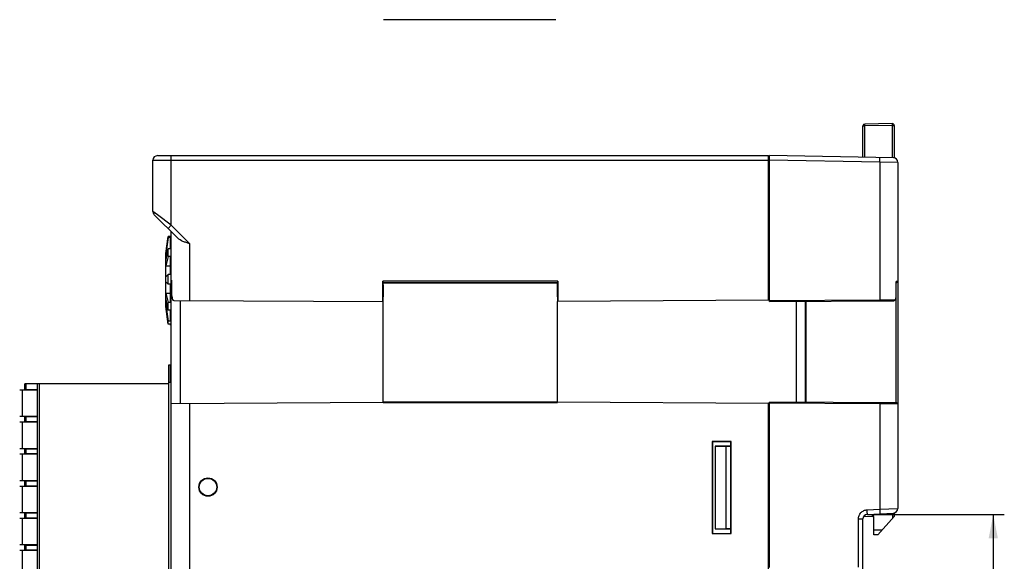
# Model space of a CAD drawing. Header units: millimetres. Extents: x 0 to 420, y 0 to 297.
# Tile 54 of 72: x 189 to 296, y 83 to 142. Entities that reach past the tile are written whole.
import ezdxf

# ---------------------------------------------------------------- set-up
doc = ezdxf.new("R2010")
doc.units = ezdxf.units.MM
doc.header["$LTSCALE"] = 23.1
doc.layers.get('0').update_dxf_attribs({"linetype": 'CONTINUOUS'})
for name, color, linetype in [('000', 7, 'CONTINUOUS'), ('02___PRT_ALL_AXES', 7, 'CONTINUOUS'), ('03___PRT_ALL_CURVES', 7, 'CONTINUOUS')]:
    doc.layers.add(name, color=color, linetype=linetype)
doc.styles.get("Standard").update_dxf_attribs({"font": 'txt', "width": 0.6})
doc.dimstyles.new('DIMSTYLE_2', dxfattribs={"dimtxt": 4, "dimasz": 2.6, "dimexe": 1.2, "dimexo": 0.1, "dimgap": 1, "dimtad": 1, "dimdec": 0, "dimzin": 0, "dimdsep": 46, "dimtxsty": 'Standard', "dimblk": '_FILLED', "dimblk1": '_FILLED', "dimblk2": '_FILLED', "dimcen": 0.09, "dimazin": 0, "dimtp": 0.01, "dimtm": 0.01, "dimtfac": 1, "dimtdec": 0, "dimtofl": 0, "dimtmove": 0, "dimatfit": 3, "dimldrblk": '_FILLED', "dimfxl": 1, "dimtolj": 1, "dimtzin": 0, "dimarcsym": 0})

# ---------------------------------------------------------------- blocks, each defined once
blk = doc.blocks.new('_FILLED')
at = {"color": 0, "linetype": 'ByBlock'}
blk.add_solid([(0, 0), (-1, 0.192), (-1, -0.192)], dxfattribs=at)
blk = doc.blocks.new('*D7')
at = {"color": 2, "linetype": 'Continuous', "transparency": 16777216}
for p, q in [((281.2, 87.72), (296.03, 87.72)), ((294.83, 87.72), (294.83, 69.95)), ((294.83, 52.17), (294.83, 69.95)), ((281.2, 52.17), (296.03, 52.17))]:
    blk.add_line(p, q, dxfattribs=at)
at = {"color": 2, "linetype": 'Continuous', "transparency": 16777216, "xscale": 2.6, "yscale": 2.6, "zscale": 2.6}
for p, rotation in [((294.83, 87.72), 90), ((294.83, 52.17), 270)]:
    blk.add_blockref('_FILLED', p, dxfattribs=dict(at, rotation=rotation))
at = {"color": 2, "linetype": 'Continuous', "transparency": 16777216, "insert": (289.83, 69.95), "char_height": 4, "width": 4.8, "attachment_point": 2, "rotation": 90, "line_spacing_factor": 0.9}
blk.add_mtext('35', dxfattribs=at)

msp = doc.modelspace()

# ---------------------------------------------------------------- linework, layer by layer
at = {"color": 7, "linetype": 'Continuous'}
for p, q in [((247.155, 141.678), (228.372, 141.678)), ((228.372, 141.678), (228.372, 141.678)), ((280.629, 126.671), (280.629, 130.098)), ((280.629, 130.098), (280.825, 130.098)), ((283.825, 130.351), (280.825, 130.298)), ((283.825, 130.151), (280.825, 130.098)), ((280.825, 126.668), (280.825, 130.098)), ((283.825, 130.151), (283.825, 126.615)), ((283.825, 130.151), (284.029, 130.151)), ((284.029, 130.151), (284.029, 126.603)), ((203.729, 126.849), (270.329, 126.849)), ((205.229, 119.256), (205.229, 126.849)), ((270.329, 111.07), (270.329, 126.849)), ((270.429, 110.949), (270.429, 126.849)), ((283.937, 126.613), (270.429, 126.849)), ((203.229, 120.756), (203.229, 126.349)), ((203.229, 126.349), (270.329, 126.349)), ((270.329, 125.649), (270.429, 125.649)), ((282.463, 126.139), (270.429, 126.349)), ((282.463, 126.139), (282.463, 111.112)), ((284.429, 126.113), (282.463, 126.139)), ((284.429, 126.113), (284.429, 88.373)), ((270.329, 124.869), (270.429, 124.87)), ((270.329, 122.869), (270.429, 122.87)), ((203.712, 120.393), (203.229, 120.756)), ((205.906, 117.872), (203.375, 120.403)), ((205.229, 119.256), (203.712, 120.393)), ((270.429, 121.249), (270.329, 121.249)), ((204.875, 118.903), (205.229, 119.256)), ((207.229, 117.256), (205.229, 119.256)), ((205.229, 81.574), (205.229, 118.549)), ((204.629, 116.168), (204.879, 118.048)), ((204.879, 117.917), (204.629, 116.09)), ((204.879, 117.917), (204.879, 118.048)), ((205.229, 118.048), (204.879, 118.048)), ((205.129, 117.917), (204.879, 117.917)), ((205.129, 116.695), (205.129, 117.917)), ((207.229, 117.256), (207.229, 111.06)), ((204.629, 115.357), (204.879, 116.695)), ((204.629, 110.349), (204.629, 116.168)), ((204.629, 116.09), (204.766, 116.09)), ((204.879, 115.849), (204.879, 116.695)), ((205.129, 116.695), (204.879, 116.695)), ((204.879, 115.849), (204.629, 114.849)), ((204.629, 114.849), (205.129, 114.849)), ((205.129, 115.849), (204.879, 115.849)), ((205.129, 113.872), (205.129, 115.849)), ((204.629, 113.663), (204.879, 113.872)), ((204.879, 112.827), (204.879, 113.872)), ((205.129, 113.872), (204.879, 113.872)), ((270.329, 114.729), (270.429, 114.729)), ((204.879, 112.827), (204.629, 113.036)), ((205.129, 112.827), (204.879, 112.827)), ((205.129, 110.849), (205.129, 112.827)), ((205.25, 113.269), (205.229, 113.269)), ((205.255, 113.239), (205.25, 113.269)), ((205.298, 111.57), (205.298, 112.902)), ((228.29, 110.949), (228.29, 113.166)), ((247.348, 113.166), (228.29, 113.166)), ((247.346, 112.966), (228.295, 112.966)), ((228.326, 112.749), (228.326, 111.449)), ((247.329, 112.949), (228.329, 112.949)), ((228.329, 112.749), (228.329, 111.449)), ((247.329, 111.449), (247.329, 112.949)), ((247.348, 113.166), (247.348, 110.949)), ((284.251, 111.521), (284.251, 113.121)), ((284.261, 113.121), (284.251, 113.121)), ((284.26, 111.521), (284.26, 113.081)), ((284.329, 113.022), (284.26, 113.022)), ((284.29, 113.121), (284.261, 113.121)), ((284.429, 113.122), (284.29, 113.121)), ((204.629, 111.849), (204.879, 110.849)), ((204.629, 111.849), (205.129, 111.849)), ((204.879, 110.004), (204.629, 111.342)), ((204.629, 110.609), (204.879, 108.781)), ((204.629, 110.609), (204.766, 110.609)), ((204.879, 110.004), (204.879, 110.849)), ((205.129, 110.849), (204.879, 110.849)), ((205.508, 111.069), (228.315, 110.949)), ((206.223, 99.833), (206.223, 111.065)), ((228.329, 99.931), (228.329, 110.949)), ((247.329, 99.931), (247.329, 110.949)), ((270.329, 111.07), (247.348, 110.949)), ((270.429, 111.049), (282.463, 111.112)), ((270.429, 110.949), (283.918, 111.02)), ((273.329, 110.964), (273.329, 99.934)), ((274.329, 110.97), (274.329, 99.929)), ((274.429, 99.928), (274.429, 110.97)), ((282.463, 111.112), (282.748, 111.114)), ((282.748, 111.114), (283.662, 111.118)), ((283.662, 111.118), (283.919, 111.119)), ((283.919, 111.119), (283.996, 111.12)), ((284.23, 99.877), (284.23, 111.289)), ((284.251, 111.521), (284.26, 111.521)), ((204.879, 108.458), (204.629, 110.415)), ((204.637, 110.349), (204.629, 110.349)), ((205.129, 110.004), (204.879, 110.004)), ((205.129, 108.781), (205.129, 110.004)), ((204.879, 108.458), (204.879, 108.781)), ((205.129, 108.781), (204.879, 108.781)), ((205.129, 108.458), (204.879, 108.458)), ((205.129, 108.349), (205.129, 108.458)), ((205.229, 108.349), (205.129, 108.349)), ((204.954, 102.099), (204.954, 104.049)), ((204.954, 104.049), (205.229, 104.049)), ((205.104, 104.049), (205.104, 102.099)), ((204.929, 102.099), (204.929, 62.599)), ((205.229, 102.099), (204.929, 102.099)), ((190.629, 101.274), (188.703, 101.274)), ((188.974, 101.274), (188.974, 98.424)), ((189.279, 101.349), (189.279, 101.949)), ((204.929, 101.949), (189.279, 101.949)), ((189.279, 101.349), (190.629, 101.349)), ((189.364, 101.949), (189.364, 101.349)), ((190.629, 62.749), (190.629, 101.949)), ((190.829, 101.949), (190.829, 62.749)), ((205.229, 99.828), (228.329, 99.949)), ((207.229, 99.839), (207.229, 81.521)), ((247.329, 99.949), (228.329, 99.949)), ((228.329, 99.931), (247.329, 99.931)), ((270.329, 99.829), (247.329, 99.949)), ((270.329, 81.461), (270.329, 99.829)), ((284.329, 99.876), (270.44, 99.949)), ((282.463, 99.786), (270.441, 99.849)), ((270.441, 81.949), (270.441, 99.849)), ((282.463, 99.786), (282.463, 88.296)), ((282.708, 99.785), (282.463, 99.786)), ((284.111, 99.778), (282.708, 99.785)), ((284.251, 99.777), (284.111, 99.778)), ((284.429, 99.776), (284.251, 99.777)), ((188.703, 98.424), (190.629, 98.424)), ((190.629, 97.774), (188.703, 97.774)), ((188.974, 97.774), (188.974, 94.924)), ((189.279, 97.849), (189.279, 98.349)), ((190.629, 98.349), (189.279, 98.349)), ((189.279, 97.849), (190.629, 97.849)), ((189.364, 98.349), (189.364, 97.849)), ((270.329, 98.169), (270.429, 98.17)), ((270.429, 97.43), (270.329, 97.43)), ((266.251, 95.672), (264.206, 95.672)), ((264.206, 95.672), (264.206, 85.627)), ((264.206, 95.672), (264.228, 95.649)), ((266.229, 95.649), (264.228, 95.649)), ((264.228, 95.649), (264.228, 85.649)), ((266.251, 95.672), (266.229, 95.649)), ((266.229, 85.649), (266.229, 95.649)), ((266.251, 85.627), (266.251, 95.672)), ((188.703, 94.924), (190.629, 94.924)), ((189.279, 94.349), (189.279, 94.849)), ((190.629, 94.849), (189.279, 94.849)), ((189.364, 94.849), (189.364, 94.349)), ((266.229, 95.149), (264.529, 95.149)), ((264.529, 95.149), (265.729, 95.128)), ((264.529, 95.149), (264.529, 86.149)), ((266.208, 95.128), (265.729, 95.128)), ((265.729, 86.17), (265.729, 95.128)), ((266.229, 95.149), (266.208, 95.128)), ((266.208, 86.17), (266.208, 95.128)), ((266.229, 86.149), (266.229, 95.149)), ((190.629, 94.274), (188.703, 94.274)), ((188.974, 94.274), (188.974, 91.424)), ((189.279, 94.349), (190.629, 94.349)), ((188.703, 91.424), (190.629, 91.424)), ((189.279, 90.849), (189.279, 91.349)), ((190.629, 91.349), (189.279, 91.349)), ((189.364, 91.349), (189.364, 90.849)), ((190.629, 90.774), (188.703, 90.774)), ((188.974, 90.774), (188.974, 87.924)), ((189.279, 90.849), (190.629, 90.849)), ((281.085, 88.223), (282.463, 88.296)), ((282.463, 88.296), (284.429, 88.373)), ((188.703, 87.924), (190.629, 87.924)), ((190.629, 87.274), (188.703, 87.274)), ((188.974, 87.274), (188.974, 84.424)), ((189.279, 87.349), (189.279, 87.849)), ((190.629, 87.849), (189.279, 87.849)), ((189.279, 87.349), (190.629, 87.349)), ((189.364, 87.849), (189.364, 87.349)), ((280.137, 87.225), (280.629, 87.225)), ((280.137, 81.983), (280.137, 87.225)), ((280.629, 52.674), (280.629, 87.225)), ((280.822, 87.539), (281.829, 87.504)), ((281.102, 87.724), (283.955, 87.874)), ((281.829, 87.762), (281.829, 87.711)), ((281.829, 85.504), (281.829, 87.504)), ((284.029, 87.504), (282.235, 85.511)), ((283.832, 87.867), (283.832, 87.286)), ((284.029, 87.884), (284.029, 87.504)), ((264.529, 86.149), (265.729, 86.17)), ((264.529, 86.149), (266.229, 86.149)), ((265.729, 86.17), (266.208, 86.17)), ((266.229, 86.149), (266.208, 86.17)), ((282.692, 86.019), (281.829, 86.004)), ((264.206, 85.627), (264.228, 85.649)), ((264.206, 85.627), (266.251, 85.627)), ((264.228, 85.649), (266.229, 85.649)), ((266.251, 85.627), (266.229, 85.649)), ((282.235, 85.511), (281.829, 85.504)), ((188.703, 84.424), (190.629, 84.424)), ((190.629, 83.774), (188.703, 83.774)), ((188.974, 83.774), (188.974, 80.924)), ((189.279, 83.849), (189.279, 84.349)), ((190.629, 84.349), (189.279, 84.349)), ((189.279, 83.849), (190.629, 83.849)), ((189.364, 84.349), (189.364, 83.849)), ((270.429, 83.868), (270.329, 83.869)), ((270.434, 83.249), (270.329, 83.249)), ((270.434, 83.229), (270.329, 83.229))]:
    msp.add_line(p, q, dxfattribs=at)
for points in [[(283.918, 111.02), (283.952, 111.022), (284.006, 111.032), (284.055, 111.052), (284.099, 111.079)], [(284.099, 111.079), (284.137, 111.114), (284.169, 111.155), (284.196, 111.2), (284.218, 111.251), (284.235, 111.306), (284.247, 111.363)], [(284.247, 111.363), (284.255, 111.421), (284.26, 111.48), (284.26, 111.521)]]:
    msp.add_lwpolyline(points, dxfattribs=at)
for radius in [1, 0.948]:
    msp.add_circle((209.229, 90.699), radius, dxfattribs=at)
for centre, radius, start, end in [((280.829, 130.098), 0.2, 91, 180), ((283.829, 130.151), 0.2, 0, 91), ((203.729, 126.349), 0.5, 90, 180), ((283.929, 126.113), 0.5, 0, 89), ((203.729, 120.756), 0.5, 180.00001, 225), ((205.429, 113.269), 0.2, 180, 217.50736), ((205.446, 113.269), 0.196, 180.07004, 197.98445), ((204.395, 112.901), 0.903, 0.02315, 2.05198), ((284.329, 113.122), 0.1, 270.3, 360), ((284.329, 99.776), 0.1, 0, 89.7), ((283.929, 88.373), 0.5, 273, 360), ((281.129, 87.225), 0.5, 93, 180), ((280.829, 87.739), 0.2, 247.76407, 268), ((281.629, 87.711), 0.2, 268, 360)]:
    msp.add_arc(centre, radius, start, end, dxfattribs=at)
for centre, major_axis, ratio, start_param, end_param in [((228.295, 113.166), (0, 0.2), 0.0226932, -4.712389, -3.1468286), ((247.346, 113.166), (0, 0.2), 0.0122179, -3.1363567, -1.5707963), ((228.315, 111.449), (0, 0.5), 0.0226959, 3.1414737, 4.7122427), ((247.335, 111.449), (0, 0.5), 0.0122187, -4.7122976, -3.1415287), ((270.44, 99.849), (0, 0.1), 0.0087267, 4.7124347, 6.2831396)]:
    msp.add_ellipse(centre, major_axis=major_axis, ratio=ratio, start_param=start_param, end_param=end_param, dxfattribs=at)
for points, knots in [([(280.825, 130.098), (280.825, 130.111), (280.824, 130.137), (280.824, 130.174), (280.824, 130.208), (280.824, 130.238), (280.824, 130.26), (280.824, 130.274), (280.824, 130.282), (280.824, 130.289), (280.824, 130.294), (280.825, 130.296), (280.825, 130.298), (280.825, 130.298)], [0, 0, 0, 0, 0.1945885, 0.3824831, 0.5553439, 0.7067332, 0.8309634, 0.8814417, 0.9234433, 0.9564911, 0.9803511, 0.9948644, 1, 1, 1, 1]), ([(283.825, 130.351), (283.825, 130.351), (283.825, 130.349), (283.824, 130.346), (283.824, 130.341), (283.824, 130.335), (283.824, 130.326), (283.824, 130.312), (283.824, 130.29), (283.824, 130.26), (283.824, 130.226), (283.824, 130.189), (283.825, 130.164), (283.825, 130.151)], [0, 0, 0, 0, 0.0051366, 0.0196525, 0.0435155, 0.0765653, 0.1185704, 0.1690557, 0.2933066, 0.4447261, 0.6175845, 0.8054344, 1, 1, 1, 1]), ([(282.463, 126.139), (282.464, 126.172), (282.465, 126.235), (282.466, 126.328), (282.467, 126.413), (282.467, 126.488), (282.467, 126.543), (282.467, 126.579), (282.466, 126.6), (282.466, 126.616), (282.465, 126.629), (282.464, 126.634), (282.464, 126.639), (282.463, 126.639)], [0, 0, 0, 0, 0.1945885, 0.3824831, 0.5553439, 0.7067332, 0.8309634, 0.8814417, 0.9234433, 0.9564911, 0.9803511, 0.9948644, 1, 1, 1, 1]), ([(207.229, 117.256), (207.103, 117.293), (206.855, 117.366), (206.394, 117.527), (206.07, 117.708), (205.906, 117.872)], [0, 0, 0, 0, 0.2671911, 0.5260301, 1, 1, 1, 1]), ([(205.297, 112.934), (205.296, 112.948), (205.293, 113), (205.287, 113.052), (205.28, 113.09)], [0, 0, 0, 0, 0.2683144, 1, 1, 1, 1]), ([(228.326, 112.749), (228.326, 112.776), (228.327, 112.825), (228.327, 112.888), (228.329, 112.931), (228.33, 112.951), (228.331, 112.957)], [0, 0, 0, 0, 0.3852021, 0.7052522, 0.9110689, 1, 1, 1, 1]), ([(205.298, 111.57), (205.298, 111.503), (205.304, 111.38), (205.334, 111.219), (205.391, 111.113), (205.457, 111.074), (205.491, 111.069), (205.508, 111.069)], [0, 0, 0, 0, 0.3371771, 0.6214997, 0.8290218, 0.9148744, 1, 1, 1, 1]), ([(282.463, 111.112), (282.464, 111.099), (282.464, 111.076), (282.464, 111.048), (282.463, 111.03), (282.463, 111.02), (282.462, 111.016), (282.463, 111.012), (282.462, 111.012)], [0, 0, 0, 0, 0.3820081, 0.7068824, 0.8311577, 0.9233571, 0.9802931, 1, 1, 1, 1]), ([(283.996, 111.12), (283.996, 111.095), (283.984, 111.047), (283.939, 111.02), (283.918, 111.02)], [0, 0, 0, 0, 0.5425338, 1, 1, 1, 1]), ([(284.043, 111.124), (284.076, 111.131), (284.145, 111.164), (284.187, 111.227), (284.203, 111.263)], [0, 0, 0, 0, 0.4632065, 1, 1, 1, 1]), ([(284.203, 111.263), (284.212, 111.281), (284.242, 111.364), (284.251, 111.453), (284.251, 111.521)], [0, 0, 0, 0, 0.2238121, 1, 1, 1, 1]), ([(282.463, 99.786), (282.464, 99.799), (282.464, 99.822), (282.464, 99.85), (282.463, 99.868), (282.463, 99.878), (282.462, 99.882), (282.463, 99.886), (282.462, 99.886)], [0, 0, 0, 0, 0.3820075, 0.7068812, 0.8311567, 0.9233564, 0.9802929, 1, 1, 1, 1]), ([(280.137, 87.225), (280.137, 87.351), (280.186, 87.605), (280.394, 87.93), (280.708, 88.155), (280.959, 88.217), (281.085, 88.223)], [0, 0, 0, 0, 0.2500503, 0.5000258, 0.7499888, 1, 1, 1, 1]), ([(281.102, 87.724), (281.103, 87.724), (281.103, 87.729), (281.104, 87.735), (281.104, 87.747), (281.104, 87.764), (281.103, 87.785), (281.103, 87.821), (281.101, 87.875), (281.098, 87.95), (281.094, 88.035), (281.09, 88.127), (281.087, 88.191), (281.085, 88.223)], [0, 0, 0, 0, 0.0051342, 0.019645, 0.0435012, 0.076544, 0.1185397, 0.1690116, 0.2932292, 0.4446098, 0.6174705, 0.8053787, 1, 1, 1, 1]), ([(282.463, 88.296), (282.465, 88.263), (282.468, 88.2), (282.473, 88.107), (282.476, 88.022), (282.479, 87.947), (282.481, 87.893), (282.482, 87.857), (282.482, 87.836), (282.482, 87.82), (282.483, 87.807), (282.481, 87.801), (282.482, 87.796), (282.481, 87.796)], [0, 0, 0, 0, 0.1946214, 0.3825297, 0.5553905, 0.7067711, 0.8309886, 0.8814604, 0.9234561, 0.9564989, 0.980355, 0.9948658, 1, 1, 1, 1]), ([(280.822, 87.539), (280.821, 87.539), (280.822, 87.542), (280.821, 87.545), (280.821, 87.552), (280.821, 87.56), (280.821, 87.572), (280.821, 87.591), (280.821, 87.607), (280.821, 87.618)], [0, 0, 0, 0, 0.0164824, 0.0647307, 0.1445679, 0.2556808, 0.3976752, 0.5697261, 1, 1, 1, 1]), ([(281.622, 87.751), (281.622, 87.734), (281.621, 87.7), (281.621, 87.653), (281.621, 87.612), (281.621, 87.578), (281.621, 87.553), (281.621, 87.537), (281.621, 87.528), (281.621, 87.521), (281.621, 87.516), (281.622, 87.514), (281.621, 87.511), (281.622, 87.511)], [0, 0, 0, 0, 0.218321, 0.4153195, 0.5877491, 0.7327788, 0.8481086, 0.8940449, 0.9319061, 0.9615138, 0.9827675, 0.9956028, 1, 1, 1, 1])]:
    msp.add_open_spline(points, degree=3, knots=knots, dxfattribs=at)
for points in [[(205.27, 113.148), (205.265, 113.178), (205.259, 113.208), (205.255, 113.239)], [(205.28, 113.09), (205.277, 113.109), (205.274, 113.129), (205.27, 113.148)], [(284.26, 113.081), (284.26, 113.095), (284.257, 113.108), (284.251, 113.121)], [(283.996, 111.12), (284.012, 111.12), (284.027, 111.121), (284.043, 111.124)]]:
    msp.add_open_spline(points, degree=3, dxfattribs=at)
at = {"layer": '000', "color": 7, "linetype": 'Continuous'}
msp.add_line((207.629, 111.058), (207.629, 111.027), dxfattribs=at)
at = {"layer": '02___PRT_ALL_AXES', "color": 5, "linetype": 'Continuous', "true_color": 0x0000f0}
for p, q in [((189.479, 101.274), (189.479, 101.349)), ((189.479, 98.349), (189.479, 98.424)), ((189.479, 97.774), (189.479, 97.849)), ((189.479, 94.849), (189.479, 94.924)), ((189.479, 94.274), (189.479, 94.349)), ((189.479, 91.349), (189.479, 91.424)), ((189.479, 90.774), (189.479, 90.849)), ((189.479, 87.849), (189.479, 87.924)), ((189.479, 87.274), (189.479, 87.349)), ((189.479, 84.349), (189.479, 84.424)), ((189.479, 83.774), (189.479, 83.849))]:
    msp.add_line(p, q, dxfattribs=at)
at = {"layer": '03___PRT_ALL_CURVES', "color": 4, "linetype": 'Continuous'}
msp.add_line((270.434, 83.249), (270.329, 83.249), dxfattribs=at)

# ---------------------------------------------------------------- dimensions: what is measured, and where the dimension line sits
at = {"color": 2, "linetype": 'Continuous'}
dim = msp.add_linear_dim(base=(294.834, 52.174), p1=(281.102, 87.724), p2=(281.102, 52.174), angle=270, dimstyle='DIMSTYLE_2', dxfattribs=at)
dim.commit()
dim.dimension.update_dxf_attribs({"geometry": '*D7', "text_midpoint": (294.834, 70.024), "dimtype": 160})

doc.saveas('drawing.dxf')
